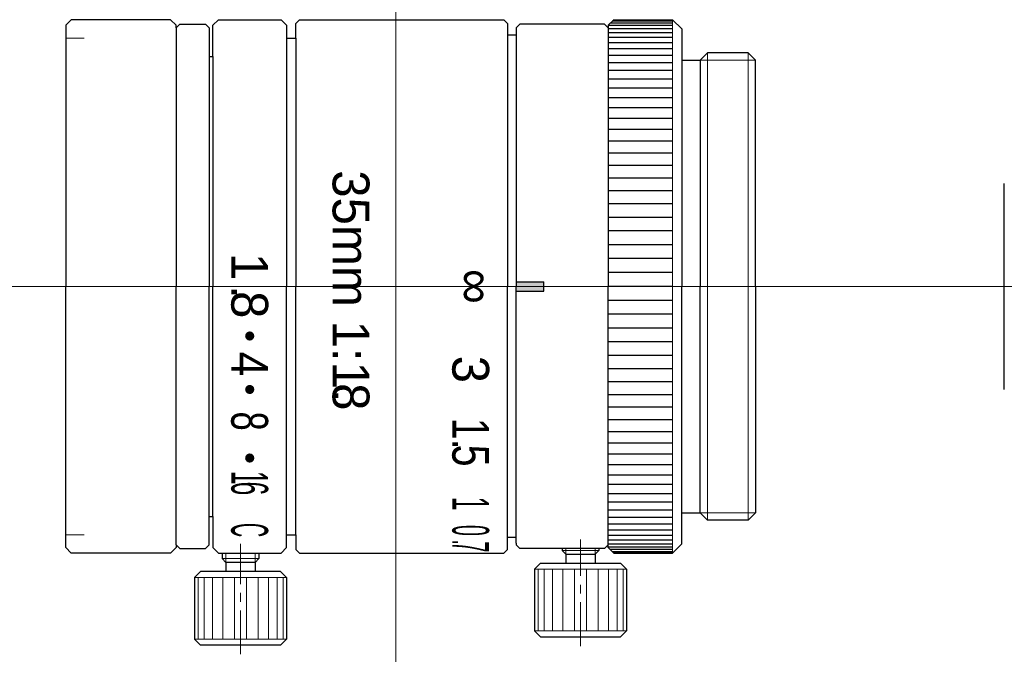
# Model space of a CAD drawing. Header units: millimetres. Extents: x 29.6 to 83.1, y 30 to 64.5.
import ezdxf
from ezdxf.enums import TextEntityAlignment as Align

# ---------------------------------------------------------------- set-up
doc = ezdxf.new("R2010")
doc.units = ezdxf.units.MM
doc.header["$LTSCALE"] = 0.25
doc.linetypes.add('CENTER', pattern=[50.8, 31.75, -6.35, 6.35, -6.35])
doc.layers.add('00_補助線', color=252, linetype='Continuous', lineweight=0, plot=False)
for name, color, linetype, lineweight in [('01_中心線', 1, 'CENTER', 20), ('03_寸法・文字', 50, 'Continuous', 20), ('iris＆image_circle', 7, 'Continuous', 30), ('画層1', 7, 'Continuous', 30)]:
    doc.layers.add(name, color=color, linetype=linetype, lineweight=lineweight)
doc.styles.add('VS Standard', font='txt', dxfattribs={"height": 3})

msp = doc.modelspace()

# ---------------------------------------------------------------- hatches: boundary and pattern name
at = {"layer": '03_寸法・文字'}
h = msp.add_hatch(color=256, dxfattribs=at)
h.dxf.hatch_style = 1
h.paths.add_polyline_path([(42.056, 47.554, 1), (42.056, 47.054, 1)])
h = msp.add_hatch(color=256, dxfattribs=at)
h.dxf.hatch_style = 1
h.paths.add_polyline_path([(42.056, 44.647, 1), (42.056, 44.147, 1)])
h = msp.add_hatch(color=256, dxfattribs=at)
h.dxf.hatch_style = 1
h.paths.add_polyline_path([(42.056, 40.92, 1), (42.056, 40.42, 1)])
at = {"layer": '画層1'}
h = msp.add_hatch(color=256, dxfattribs=at)
h.dxf.hatch_style = 1
h.paths.add_polyline_path([(58.034, 50.25), (56.534, 50.25), (56.534, 50), (58.034, 50)])
h.paths.add_polyline_path([(58.034, 50), (56.534, 50), (56.534, 49.75), (58.034, 49.75)])

# ---------------------------------------------------------------- linework, layer by layer
at = {"layer": '00_補助線'}
for p, q in [((32.055, 63.5), (33.055, 63.5)), ((33.055, 36.5), (32.055, 36.5))]:
    msp.add_line(p, q, dxfattribs=at)
for direction in [(0, 1), (1, 0)]:
    msp.add_xline((50, 50), direction, dxfattribs=at)
at = {"layer": '01_中心線'}
for p, q in [((29.555, 50), (39.448, 50)), ((42.417, 50), (46.051, 50)), ((49.036, 50), (52.53, 50)), ((54.798, 50), (83.06, 50))]:
    msp.add_line(p, q, dxfattribs=at)
at = {"layer": '01_中心線', "ltscale": 0.3}
for p, q in [((41.556, 30), (41.556, 36)), ((60.034, 30.45), (60.034, 36.25))]:
    msp.add_line(p, q, dxfattribs=at)
at = {"layer": 'iris＆image_circle'}
msp.add_line((83.06, 44.4), (83.06, 55.6), dxfattribs=at)
at = {"layer": '画層1'}
for p, q in [((32.055, 64.2), (32.355, 64.5)), ((37.755, 64.5), (32.355, 64.5)), ((37.755, 64.5), (38.055, 64.2)), ((38.055, 64.05), (38.255, 64.25)), ((38.255, 64.25), (39.655, 64.25)), ((39.655, 64.25), (39.855, 64.05)), ((40.056, 64.2), (40.356, 64.5)), ((40.356, 64.5), (43.756, 64.5)), ((43.756, 64.5), (44.056, 64.2)), ((44.764, 64.5), (44.564, 64.3)), ((44.564, 63.5), (44.564, 64.3)), ((44.764, 64.5), (55.864, 64.5)), ((56.064, 64.3), (55.864, 64.5)), ((56.064, 64.3), (56.064, 63.65)), ((56.734, 64.25), (56.534, 64.05)), ((61.334, 64.25), (56.734, 64.25)), ((61.534, 64.05), (61.334, 64.25)), ((61.534, 64.2), (61.834, 64.5)), ((65.034, 64.302), (61.636, 64.302)), ((65.034, 64.421), (61.754, 64.421)), ((65.034, 64.48), (61.814, 64.48)), ((61.834, 64.5), (65.034, 64.5)), ((65.034, 64.5), (65.534, 64)), ((32.055, 64.2), (32.055, 50)), ((38.055, 64.05), (38.055, 64.2)), ((38.055, 64.05), (38.055, 50)), ((39.855, 64.05), (39.855, 62.5)), ((40.056, 62.5), (40.056, 64.2)), ((44.056, 64.2), (44.056, 63.5)), ((56.534, 64.05), (56.534, 63.65)), ((61.534, 64.2), (61.534, 64.05)), ((65.034, 64.183), (61.534, 64.183)), ((61.534, 64.05), (61.534, 50)), ((65.034, 64.006), (61.534, 64.006)), ((65.034, 63.79), (61.534, 63.79)), ((65.534, 64), (65.534, 62.303)), ((44.056, 63.5), (44.564, 63.5)), ((44.056, 63.5), (44.056, 50)), ((44.564, 63.5), (44.564, 50)), ((56.534, 63.65), (56.064, 63.65)), ((56.064, 63.65), (56.064, 50)), ((56.534, 63.65), (56.534, 50)), ((65.034, 63.537), (61.534, 63.537)), ((65.034, 63.246), (61.534, 63.246)), ((65.034, 62.92), (61.534, 62.92)), ((66.534, 62.303), (66.931, 62.7)), ((69.137, 62.7), (66.931, 62.7)), ((69.534, 62.303), (69.137, 62.7)), ((39.855, 62.5), (40.056, 62.5)), ((39.855, 62.5), (39.855, 50)), ((40.056, 62.5), (40.056, 50)), ((65.034, 62.557), (61.534, 62.557)), ((65.034, 62.161), (61.534, 62.161)), ((65.534, 62.303), (66.534, 62.303)), ((65.534, 62.303), (65.534, 50)), ((66.534, 62.303), (66.534, 62.303)), ((66.534, 62.303), (66.534, 50)), ((69.534, 50), (69.534, 62.303)), ((65.034, 61.731), (61.534, 61.731)), ((65.034, 61.269), (61.534, 61.269)), ((65.034, 60.776), (61.534, 60.776)), ((65.034, 60.253), (61.534, 60.253)), ((65.034, 59.702), (61.534, 59.702)), ((65.034, 59.125), (61.534, 59.125)), ((65.034, 58.523), (61.534, 58.523)), ((65.034, 57.897), (61.534, 57.897)), ((65.034, 57.25), (61.534, 57.25)), ((65.034, 56.565), (61.534, 56.565)), ((65.034, 55.89), (61.534, 55.89)), ((65.034, 55.196), (61.534, 55.196)), ((65.034, 54.481), (61.534, 54.481)), ((65.034, 53.753), (61.534, 53.753)), ((65.034, 53.015), (61.534, 53.015)), ((65.034, 52.268), (61.534, 52.268)), ((65.034, 51.516), (61.534, 51.516)), ((65.034, 50.759), (61.534, 50.759)), ((32.055, 35.8), (32.055, 50)), ((38.055, 35.95), (38.055, 50)), ((39.855, 37.5), (39.855, 50)), ((40.056, 37.5), (40.056, 50)), ((44.056, 36.5), (44.056, 50)), ((44.564, 36.5), (44.564, 50)), ((56.064, 36.35), (56.064, 50)), ((56.534, 50.25), (58.034, 50.25)), ((56.534, 36.35), (56.534, 50)), ((58.034, 49.75), (58.034, 50.25)), ((65.034, 50), (61.534, 50)), ((61.534, 35.95), (61.534, 50)), ((65.534, 37.697), (65.534, 50)), ((66.534, 37.697), (66.534, 50)), ((69.534, 50), (69.534, 37.697)), ((56.534, 49.75), (58.034, 49.75)), ((65.034, 49.241), (61.534, 49.241)), ((65.034, 48.484), (61.534, 48.484)), ((65.034, 47.732), (61.534, 47.732)), ((65.034, 46.985), (61.534, 46.985)), ((65.034, 46.247), (61.534, 46.247)), ((65.034, 45.519), (61.534, 45.519)), ((65.034, 44.804), (61.534, 44.804)), ((65.034, 44.11), (61.534, 44.11)), ((65.034, 43.435), (61.534, 43.435)), ((65.034, 42.75), (61.534, 42.75)), ((65.034, 42.103), (61.534, 42.103)), ((65.034, 41.477), (61.534, 41.477)), ((65.034, 40.875), (61.534, 40.875)), ((65.034, 40.298), (61.534, 40.298)), ((65.034, 39.747), (61.534, 39.747)), ((65.034, 39.224), (61.534, 39.224)), ((65.034, 38.731), (61.534, 38.731)), ((65.034, 38.269), (61.534, 38.269)), ((39.855, 35.95), (39.855, 37.5)), ((39.855, 37.5), (40.056, 37.5)), ((40.056, 37.5), (40.056, 35.8)), ((65.034, 37.839), (61.534, 37.839)), ((65.534, 37.697), (66.534, 37.697)), ((65.534, 36), (65.534, 37.697)), ((66.534, 37.697), (66.534, 37.697)), ((66.534, 37.697), (66.931, 37.3)), ((69.534, 37.697), (69.137, 37.3)), ((65.034, 37.443), (61.534, 37.443)), ((65.034, 37.08), (61.534, 37.08)), ((69.137, 37.3), (66.931, 37.3)), ((44.056, 35.8), (44.056, 36.5)), ((44.056, 36.5), (44.564, 36.5)), ((44.564, 36.5), (44.564, 35.7)), ((65.034, 36.754), (61.534, 36.754)), ((65.034, 36.463), (61.534, 36.463)), ((38.055, 35.95), (38.255, 35.75)), ((38.055, 35.95), (38.055, 35.8)), ((39.655, 35.75), (39.855, 35.95)), ((56.534, 36.35), (56.064, 36.35)), ((56.064, 35.7), (56.064, 36.35)), ((56.534, 36.05), (56.534, 36.35)), ((56.534, 36.05), (56.534, 35.95)), ((56.734, 35.75), (56.534, 35.95)), ((61.534, 35.95), (61.334, 35.75)), ((65.034, 36.21), (61.534, 36.21)), ((65.034, 35.994), (61.534, 35.994)), ((61.534, 35.8), (61.534, 35.95)), ((65.034, 35.5), (65.534, 36)), ((32.055, 35.8), (32.355, 35.5)), ((37.755, 35.5), (32.355, 35.5)), ((37.755, 35.5), (38.055, 35.8)), ((38.255, 35.75), (39.655, 35.75)), ((40.056, 35.8), (40.356, 35.5)), ((40.356, 35.5), (43.756, 35.5)), ((40.556, 35.5), (40.556, 35.2)), ((42.556, 35.5), (42.556, 35.2)), ((43.756, 35.5), (44.056, 35.8)), ((44.764, 35.5), (44.564, 35.7)), ((44.764, 35.5), (55.864, 35.5)), ((56.064, 35.7), (55.864, 35.5)), ((57.034, 35.75), (56.734, 35.75)), ((61.334, 35.75), (56.784, 35.75)), ((59.034, 35.75), (59.034, 35.65)), ((59.234, 35.45), (59.034, 35.65)), ((59.234, 35.45), (59.234, 34.95)), ((59.234, 35.45), (60.834, 35.45)), ((60.834, 35.45), (61.034, 35.65)), ((60.834, 35.45), (60.834, 34.95)), ((61.034, 35.75), (61.034, 35.65)), ((65.034, 35.817), (61.534, 35.817)), ((61.534, 35.8), (61.834, 35.5)), ((65.034, 35.698), (61.636, 35.698)), ((65.034, 35.579), (61.754, 35.579)), ((65.034, 35.52), (61.814, 35.52)), ((61.834, 35.5), (65.034, 35.5)), ((40.556, 35.2), (40.756, 35)), ((40.756, 35), (40.756, 34.5)), ((42.356, 35), (40.756, 35)), ((42.356, 35), (42.556, 35.2)), ((42.356, 35), (42.356, 34.5)), ((57.859, 34.95), (57.534, 34.625)), ((57.859, 34.95), (62.209, 34.95)), ((62.209, 34.95), (62.534, 34.625)), ((39.381, 34.5), (39.056, 34.175)), ((43.731, 34.5), (39.381, 34.5)), ((43.731, 34.5), (44.056, 34.175)), ((57.534, 34.625), (57.534, 31.275)), ((62.534, 34.625), (62.534, 31.275)), ((39.056, 34.175), (39.056, 30.825)), ((44.056, 34.175), (44.056, 30.825)), ((57.859, 30.95), (57.534, 31.275)), ((62.209, 30.95), (62.534, 31.275)), ((39.381, 30.5), (39.056, 30.825)), ((43.731, 30.5), (39.381, 30.5)), ((43.731, 30.5), (44.056, 30.825)), ((57.859, 30.95), (62.209, 30.95))]:
    msp.add_line(p, q, dxfattribs=at)
at = {"layer": '画層1', "lineweight": 9}
for p, q in [((65.034, 64.5), (65.034, 50)), ((66.931, 62.7), (66.931, 50)), ((69.137, 62.7), (69.137, 50)), ((65.034, 35.5), (65.034, 50)), ((66.931, 37.3), (66.931, 50)), ((69.137, 37.3), (69.137, 50)), ((59.034, 35.65), (61.034, 35.65)), ((42.556, 35.2), (40.556, 35.2)), ((57.534, 34.625), (62.534, 34.625)), ((57.724, 31.275), (57.724, 34.625)), ((58.05, 31.275), (58.05, 34.625)), ((58.512, 31.275), (58.512, 34.625)), ((59.077, 31.275), (59.077, 34.625)), ((59.707, 31.275), (59.707, 34.625)), ((60.36, 31.275), (60.36, 34.625)), ((60.99, 31.275), (60.99, 34.625)), ((61.556, 31.275), (61.556, 34.625)), ((62.017, 31.275), (62.017, 34.625)), ((62.343, 31.275), (62.343, 34.625)), ((44.056, 34.175), (39.056, 34.175)), ((39.247, 30.825), (39.247, 34.175)), ((39.573, 30.825), (39.573, 34.175)), ((40.034, 30.825), (40.034, 34.175)), ((40.6, 30.825), (40.6, 34.175)), ((41.23, 30.825), (41.23, 34.175)), ((41.883, 30.825), (41.883, 34.175)), ((42.513, 30.825), (42.513, 34.175)), ((43.078, 30.825), (43.078, 34.175)), ((43.54, 30.825), (43.54, 34.175)), ((43.866, 30.825), (43.866, 34.175)), ((57.534, 31.275), (62.534, 31.275)), ((44.056, 30.825), (39.056, 30.825))]:
    msp.add_line(p, q, dxfattribs=at)
at = {"layer": '画層1', "lineweight": 20}
for p, q in [((69.534, 62.303), (66.534, 62.303)), ((69.534, 37.697), (66.534, 37.697)), ((40.756, 35.5), (40.756, 35)), ((42.356, 35.5), (42.356, 35)), ((59.234, 35.75), (59.234, 35.45)), ((60.834, 35.75), (60.834, 35.45))]:
    msp.add_line(p, q, dxfattribs=at)

# ---------------------------------------------------------------- texts
at = {"layer": '03_寸法・文字', "style": 'VS Standard'}
for s, rotation, p in [('35mm 1:1.', 270, (48.559, 50)), ('1', 270, (43.051, 51.073)), ('∞', 90, (53.064, 50)), ('.', 270, (43.055, 49.691)), ('8', 270, (43.055, 49.005)), ('3', 270, (55.064, 45.491)), ('8', 270, (48.559, 44))]:
    msp.add_text(s, height=2, rotation=rotation, dxfattribs=at).set_placement(p, align=Align.TOP_CENTER)
for s, width, p in [('4', 0.9, (43.051, 45.785)), ('8', 0.7, (43.051, 42.677)), ('1', 0.8, (55.064, 42.266)), ('.', 0.8, (55.064, 41.426)), ('5', 0.8, (55.064, 40.801)), ('1', 0.5, (43.056, 39.601)), ('6', 0.5, (43.056, 39.019)), ('1', 0.5, (55.064, 38.197)), ('C', 0.4, (43.051, 36.754)), ('0', 0.4, (55.064, 36.733)), ('.', 0.4, (55.064, 36.1)), ('7', 0.4, (55.062, 35.839))]:
    msp.add_text(s, height=2, rotation=270, dxfattribs=dict(at, width=width)).set_placement(p, align=Align.TOP_CENTER)

doc.saveas('drawing.dxf')
